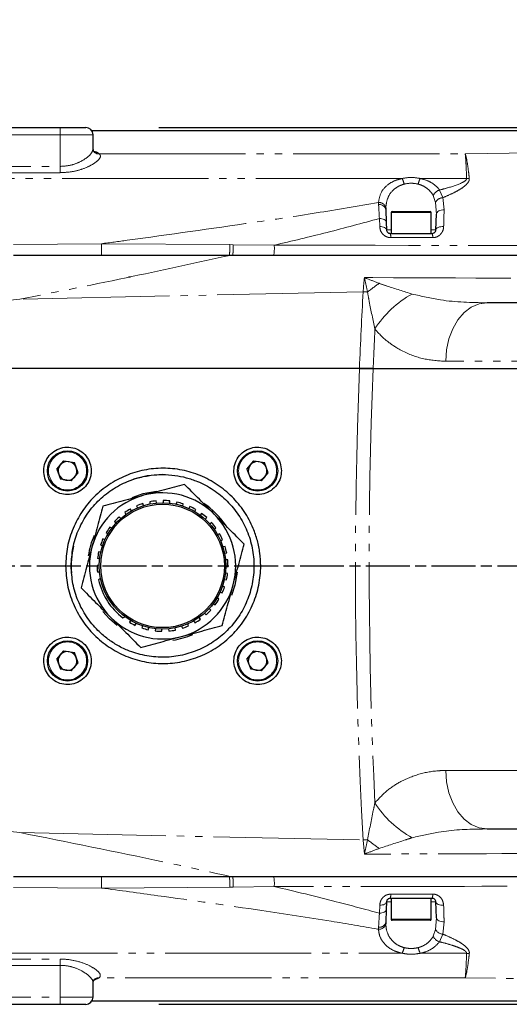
# Model space of a CAD drawing. Header units: millimetres. Extents: x 0 to 7327, y -11399 to -6123.
# Tile 41 of 87: x 2486 to 2553, y -8671 to -8536. Entities that reach past the tile are written whole.
import ezdxf

# ---------------------------------------------------------------- set-up
doc = ezdxf.new("R2010")
doc.units = ezdxf.units.MM
for name, pattern in [('AM_ISO08W050', [18, 12, -1.5, 3, -1.5]), ('AM_ISO08W050x2', [9, 6, -0.75, 1.5, -0.75]), ('PHANTOM', [26.5, 20, -1.5, 1, -1.5, 1, -1.5])]:
    doc.linetypes.add(name, pattern=pattern)
for name, color, linetype, lineweight in [('AM_5', 3, 'Continuous', 25), ('AM_7', 4, 'AM_ISO08W050', 25), ('LineThick', 7, 'Continuous', 30)]:
    doc.layers.add(name, color=color, linetype=linetype, lineweight=lineweight)
doc.styles.add('HHI_Dims', font='simplex.shx', dxfattribs={"width": 0.8, "bigfont": 'whgtxt.shx'})
doc.dimstyles.new('HHI_Standard$0', dxfattribs={"dimtxt": 3.5, "dimasz": 3.5, "dimexe": 1, "dimexo": 1, "dimgap": 1.5, "dimtad": 1, "dimdec": 0, "dimdsep": 46, "dimtxsty": 'HHI_Dims', "dimcen": 0, "dimclrd": 1, "dimclre": 1, "dimclrt": 1, "dimadec": 3, "dimazin": 2, "dimtp": 0.1, "dimtm": 0.1, "dimtfac": 0.65, "dimtdec": 0, "dimtmove": 0, "dimatfit": 3, "dimldrblk": 'OPEN30', "dimfxl": 1, "dimlwd": -1, "dimlwe": -1, "dimarcsym": 1})

# ---------------------------------------------------------------- blocks, each defined once
blk = doc.blocks.new('A$C0AC31FCD')
at = {"color": 7, "linetype": 'Continuous', "lineweight": 25}
for p, q in [((496.9, 177.23), (520.9, 177.23)), ((520.9, 177.23), (524.4, 177.23)), ((659.9, 176.75), (525.26, 176.75)), ((525.4, 174.27), (525.4, 176.23)), ((565.43, 166.24), (565.43, 165.98)), ((565.43, 165.98), (565.49, 164.26)), ((566.3, 165.73), (571.5, 165.73)), ((566.15, 165.58), (566.15, 162.73)), ((571.65, 162.73), (571.65, 165.58)), ((572.27, 163.22), (572.35, 165.38)), ((565.49, 164.26), (565.53, 163.22)), ((566.03, 162.73), (571.77, 162.73)), ((566.15, 162.73), (571.65, 162.73)), ((530.5, 156.73), (530.24, 156.73)), ((561.83, 144.23), (510.59, 144.23)), ((563.69, 144.23), (602.62, 144.23)), ((520.44, 130.49), (521.39, 131.62)), ((521.39, 131.62), (522.85, 131.37)), ((523.36, 129.98), (522.85, 131.37)), ((546.44, 130.49), (547.39, 131.62)), ((547.39, 131.62), (548.85, 131.37)), ((549.36, 129.98), (548.85, 131.37)), ((520.44, 130.49), (520.95, 129.1)), ((522.41, 128.85), (523.36, 129.98)), ((546.44, 130.49), (546.95, 129.1)), ((548.41, 128.85), (549.36, 129.98)), ((522.41, 128.85), (520.95, 129.1)), ((548.41, 128.85), (546.95, 129.1)), ((531.35, 125.45), (531.46, 125.17)), ((532.3, 125.48), (532.19, 125.77)), ((533.14, 126.01), (533.18, 125.71)), ((534.07, 125.84), (534.03, 126.14)), ((535, 126.18), (534.98, 125.88)), ((535.88, 125.83), (535.9, 126.13)), ((536.86, 125.97), (536.78, 125.68)), ((537.65, 125.44), (537.73, 125.73)), ((538.63, 125.37), (538.49, 125.1)), ((529.72, 124.53), (529.88, 124.28)), ((530.64, 124.76), (530.48, 125.02)), ((539.29, 124.69), (539.43, 124.95)), ((540.24, 124.42), (540.05, 124.18)), ((528.32, 123.3), (528.53, 123.08)), ((529.17, 123.71), (528.96, 123.93)), ((540.74, 123.61), (540.94, 123.84)), ((541.62, 123.15), (541.38, 122.96)), ((527.2, 121.8), (527.45, 121.63)), ((527.95, 122.38), (527.7, 122.55)), ((541.94, 122.26), (542.18, 122.44)), ((542.7, 121.62), (542.43, 121.49)), ((526.42, 120.1), (526.7, 119.99)), ((527.03, 120.82), (526.75, 120.93)), ((542.83, 120.68), (543.1, 120.82)), ((526.46, 119.11), (526.16, 119.16)), ((543.44, 119.9), (543.15, 119.83)), ((543.38, 118.96), (543.67, 119.03)), ((526.25, 117.31), (525.95, 117.3)), ((526.01, 118.27), (526.31, 118.22)), ((543.81, 118.07), (543.51, 118.06)), ((525.99, 116.4), (526.29, 116.41)), ((543.79, 116.2), (543.49, 116.25)), ((543.55, 117.16), (543.85, 117.17)), ((526.42, 115.51), (526.15, 115.34)), ((543.34, 115.36), (543.64, 115.31)), ((542.77, 113.65), (543.05, 113.54)), ((543.38, 114.37), (543.1, 114.48)), ((541.85, 112.09), (542.1, 111.92)), ((542.6, 112.67), (542.35, 112.84)), ((527.65, 109.99), (526.75, 111.01)), ((540.63, 110.76), (540.84, 110.54)), ((541.48, 111.17), (541.27, 111.39)), ((528.71, 109.07), (527.65, 109.99)), ((529.48, 110.11), (529.75, 110.28)), ((530.51, 109.78), (530.37, 109.52)), ((531.17, 109.1), (531.31, 109.37)), ((538.45, 109.02), (538.34, 109.3)), ((539.16, 109.71), (539.32, 109.45)), ((540.08, 109.94), (539.92, 110.19)), ((532.15, 109.03), (532.07, 108.74)), ((532.94, 108.5), (533.02, 108.79)), ((533.92, 108.64), (533.9, 108.34)), ((534.8, 108.29), (534.82, 108.58)), ((535.73, 108.62), (535.77, 108.33)), ((536.66, 108.46), (536.62, 108.76)), ((537.5, 108.98), (537.61, 108.7)), ((520.44, 104.49), (521.39, 105.62)), ((521.39, 105.62), (522.85, 105.37)), ((523.36, 103.98), (522.85, 105.37)), ((546.44, 104.49), (547.39, 105.62)), ((547.39, 105.62), (548.85, 105.37)), ((549.36, 103.98), (548.85, 105.37)), ((520.44, 104.49), (520.95, 103.1)), ((522.41, 102.85), (523.36, 103.98)), ((546.44, 104.49), (546.95, 103.1)), ((548.41, 102.85), (549.36, 103.98)), ((522.41, 102.85), (520.95, 103.1)), ((548.41, 102.85), (546.95, 103.1)), ((571.77, 71.73), (566.03, 71.73)), ((566.15, 71.73), (566.15, 68.88)), ((571.65, 71.73), (566.26, 71.73)), ((571.65, 68.88), (571.65, 71.73)), ((565.49, 70.21), (565.43, 68.49)), ((565.53, 71.25), (565.49, 70.21)), ((572.35, 69.09), (572.27, 71.25)), ((566.41, 68.73), (566.3, 68.73)), ((571.5, 68.73), (566.41, 68.73)), ((565.43, 68.49), (565.43, 68.23)), ((525.57, 60.6), (525.6, 60.64)), ((525.4, 58.23), (525.4, 60.21)), ((525.58, 60.63), (525.56, 60.61)), ((520.9, 57.23), (496.9, 57.23)), ((524.4, 57.23), (520.9, 57.23)), ((525.26, 57.72), (659.9, 57.72))]:
    blk.add_line(p, q, dxfattribs=at)
at = {"color": 8, "linetype": 'PHANTOM', "lineweight": 18}
for p, q in [((520.9, 176.23), (520.9, 177.23)), ((520.9, 176.23), (496.9, 176.23)), ((520.9, 171.9), (520.9, 176.23)), ((525.4, 176.23), (520.9, 176.23)), ((576.3, 173.6), (659.9, 175.13)), ((526.26, 173.6), (576.3, 173.6)), ((496.9, 171.9), (520.9, 171.9)), ((520.9, 171.04), (520.9, 171.9)), ((567.66, 170.25), (429.24, 170.25)), ((520.9, 171.04), (496.9, 171.04)), ((576.49, 170.25), (570.14, 170.25)), ((572.78, 168.67), (573.25, 167.63)), ((572.24, 166.98), (571.92, 167.92)), ((573.25, 167.63), (573.41, 165.95)), ((564.44, 166.68), (564.43, 166.96)), ((572.35, 165.38), (572.24, 166.98)), ((564.6, 163.68), (564.56, 164.77)), ((571.65, 165.58), (566.15, 165.58)), ((565.53, 163.22), (566.15, 163.22)), ((571.65, 163.22), (572.27, 163.22)), ((514.5, 161.23), (526.53, 161.32)), ((526.53, 161.32), (544.08, 161.2)), ((544.08, 161.2), (544.55, 161.19)), ((544.55, 161.19), (550.18, 161.12)), ((515.36, 153.72), (510.56, 153.19)), ((562.34, 154.75), (515.36, 153.72)), ((510.59, 144.27), (561.83, 144.27)), ((602.62, 145.23), (573.63, 145.23)), ((573.63, 89.23), (602.62, 89.23)), ((510.56, 81.28), (515.36, 80.74)), ((515.36, 80.74), (562.34, 79.72)), ((562.51, 77.79), (562.34, 79.72)), ((526.53, 73.15), (514.5, 73.24)), ((544.08, 73.27), (526.53, 73.15)), ((544.55, 73.28), (544.08, 73.27)), ((550.18, 73.35), (544.55, 73.28)), ((564.56, 69.7), (564.6, 70.79)), ((566.15, 71.25), (565.53, 71.25)), ((572.27, 71.25), (571.65, 71.25)), ((566.15, 68.88), (571.65, 68.88)), ((572.24, 67.48), (572.35, 69.09)), ((564.43, 67.51), (564.44, 67.79)), ((571.92, 66.55), (572.24, 67.48)), ((573.41, 68.52), (573.25, 66.83)), ((573.25, 66.83), (572.78, 65.8)), ((429.24, 64.22), (567.66, 64.22)), ((496.9, 63.42), (520.9, 63.42)), ((520.9, 62.57), (520.9, 63.42)), ((570.14, 64.22), (576.49, 64.22)), ((520.9, 62.57), (496.9, 62.57)), ((520.9, 62.57), (520.9, 58.23)), ((526.26, 60.87), (525.58, 60.55)), ((576.3, 60.87), (526.26, 60.87)), ((659.9, 59.34), (576.3, 60.87)), ((496.9, 58.23), (520.9, 58.23)), ((520.9, 57.23), (520.9, 58.23)), ((520.9, 58.23), (525.4, 58.23))]:
    blk.add_line(p, q, dxfattribs=at)
at = {"color": 8, "linetype": 'PHANTOM', "lineweight": 18, "flags": 128}
for points in [[(572.35, 165.38), (572.37, 165.5), (572.44, 165.61), (572.54, 165.72), (572.67, 165.8), (572.83, 165.87), (573.01, 165.92), (573.21, 165.95), (573.41, 165.95)], [(564.56, 164.77), (564.74, 164.76), (564.91, 164.73), (565.07, 164.68), (565.21, 164.62), (565.33, 164.54), (565.42, 164.46), (565.47, 164.36), (565.49, 164.26)], [(564.6, 163.68), (564.78, 163.67), (564.95, 163.64), (565.11, 163.6), (565.25, 163.54), (565.37, 163.47), (565.45, 163.39), (565.51, 163.31), (565.53, 163.22)], [(573.34, 163.67), (573.14, 163.67), (572.94, 163.65), (572.76, 163.62), (572.6, 163.56), (572.46, 163.49), (572.36, 163.41), (572.3, 163.31), (572.27, 163.22)], [(571.84, 162.15), (569.85, 162.15), (566.1, 162.15)], [(579.28, 153.23), (578.18, 153.08), (577.12, 152.63), (576.14, 151.89), (575.28, 150.89), (574.58, 149.68), (574.06, 148.3), (573.74, 146.8), (573.63, 145.23)], [(561.83, 144.23), (561.83, 144.24), (561.83, 144.24), (561.83, 144.25), (561.83, 144.25), (561.83, 144.26), (561.83, 144.26), (561.83, 144.27), (561.83, 144.27)], [(573.63, 89.23), (573.74, 87.67), (574.06, 86.17), (574.58, 84.79), (575.28, 83.58), (576.14, 82.58), (577.12, 81.84), (578.18, 81.39), (579.28, 81.23)], [(566.1, 72.32), (568.09, 72.32), (571.84, 72.32)], [(565.49, 70.21), (565.47, 70.11), (565.42, 70.01), (565.33, 69.93), (565.21, 69.85), (565.07, 69.78), (564.91, 69.74), (564.74, 69.71), (564.56, 69.7)], [(564.6, 70.79), (564.78, 70.8), (564.95, 70.83), (565.11, 70.87), (565.25, 70.93), (565.37, 71), (565.45, 71.07), (565.51, 71.16), (565.53, 71.25)], [(573.34, 70.8), (573.14, 70.8), (572.94, 70.82), (572.76, 70.85), (572.6, 70.91), (572.46, 70.98), (572.36, 71.06), (572.3, 71.15), (572.27, 71.25)], [(573.41, 68.52), (573.21, 68.52), (573.01, 68.55), (572.83, 68.6), (572.67, 68.67), (572.54, 68.75), (572.44, 68.86), (572.37, 68.97), (572.35, 69.09)]]:
    blk.add_lwpolyline(points, dxfattribs=at)
at = {"color": 7, "linetype": 'Continuous', "lineweight": 25, "flags": 128}
for points in [[(534.9, 129.73), (532.79, 129.55), (530.93, 129.09)], [(530.75, 126.61), (532.25, 127.14), (534.06, 127.45)], [(545.11, 116.36), (544.8, 114.58), (544.32, 113.19)]]:
    blk.add_lwpolyline(points, dxfattribs=at)
at = {"color": 7, "linetype": 'Continuous', "lineweight": 25}
for centre, radius in [((521.9, 130.23), 2.75), ((547.9, 130.23), 2.75), ((534.9, 117.23), 8.65), ((534.9, 117.23), 8.45), ((521.9, 104.23), 2.75), ((547.9, 104.23), 2.75)]:
    blk.add_circle(centre, radius, dxfattribs=at)
at = {"color": 8, "linetype": 'PHANTOM', "lineweight": 18}
for centre in [(521.9, 130.23), (547.9, 130.23), (521.9, 104.23), (547.9, 104.23)]:
    blk.add_circle(centre, 2.6, dxfattribs=at)
at = {"color": 7, "linetype": 'Continuous', "lineweight": 25}
for centre, radius, start, end in [((524.4, 176.23), 1, 0, 90), ((566.3, 165.58), 0.15, 90, 180), ((571.5, 165.58), 0.15, 0, 90), ((521.9, 130.23), 1.28, 140.2007, 200.2007), ((521.9, 130.23), 1.28, 80.2007, 140.2007), ((521.9, 130.23), 1.28, 20.2007, 80.2007), ((547.9, 130.23), 1.28, 140.2007, 200.2007), ((547.9, 130.23), 1.28, 80.2007, 140.2007), ((547.9, 130.23), 1.28, 20.2007, 80.2007), ((521.9, 130.23), 1.28, 200.2007, 260.2007), ((521.9, 130.23), 1.28, 260.2007, 320.2007), ((521.9, 130.23), 1.28, 320.2007, 20.2007), ((547.9, 130.23), 1.28, 200.2007, 260.2007), ((547.9, 130.23), 1.28, 260.2007, 320.2007), ((547.9, 130.23), 1.28, 320.2007, 20.2007), ((534.9, 117.23), 10, 105, 165), ((534.9, 117.23), 10, 45, 105), ((534.9, 117.23), 8.95, 107.5927, 113.3568), ((534.9, 117.23), 8.95, 95.5927, 101.3568), ((534.9, 117.23), 8.95, 83.5927, 89.3568), ((534.9, 117.23), 8.95, 71.5927, 77.3568), ((534.9, 117.23), 8.95, 59.5927, 65.3568), ((534.9, 117.23), 10.25, 33.1247, 56.6616), ((534.9, 117.23), 8.95, 119.5927, 125.3568), ((534.9, 117.23), 8.95, 47.5927, 53.3568), ((534.9, 117.23), 10, 345, 45), ((534.9, 117.23), 8.95, 131.5927, 137.3568), ((534.9, 117.23), 8.95, 35.5927, 41.3568), ((534.9, 117.23), 10.25, 156.129, 172.2771), ((534.9, 117.23), 8.95, 143.5927, 149.3568), ((534.9, 117.23), 8.95, 23.5927, 29.3568), ((534.9, 117.23), 12.5, 167.4831, 184.2635), ((534.9, 117.23), 8.95, 155.5927, 161.3568), ((534.9, 117.23), 10, 165, 225), ((534.9, 117.23), 8.95, 167.5927, 173.3568), ((534.9, 117.23), 8.95, 11.5927, 17.3568), ((534.9, 117.23), 8.95, 179.5927, 185.3568), ((534.9, 117.23), 8.95, 359.5927, 5.3568), ((534.9, 117.23), 8.95, 347.5927, 353.3568), ((534.9, 117.23), 8.95, 192.2094, 232.7401), ((534.9, 117.23), 10, 285, 345), ((534.9, 117.23), 8.95, 335.5927, 341.3568), ((534.9, 117.23), 8.95, 323.5927, 329.3568), ((534.9, 117.23), 8.95, 311.5927, 317.3568), ((534.9, 117.23), 10, 225, 285), ((534.9, 117.23), 8.95, 239.5927, 245.3568), ((534.9, 117.23), 8.95, 299.5927, 305.3568), ((534.9, 117.23), 8.95, 251.5927, 257.3568), ((534.9, 117.23), 8.95, 263.5927, 269.3568), ((534.9, 117.23), 8.95, 275.5927, 281.3568), ((534.9, 117.23), 10.25, 277.9838, 293.6867), ((534.9, 117.23), 8.95, 287.5927, 293.3568), ((521.9, 104.23), 1.28, 80.2007, 140.2007), ((521.9, 104.23), 1.28, 20.2007, 80.2007), ((547.9, 104.23), 1.28, 80.2007, 140.2007), ((547.9, 104.23), 1.28, 20.2007, 80.2007), ((521.9, 104.23), 1.28, 140.2007, 200.2007), ((521.9, 104.23), 1.28, 200.2007, 260.2007), ((521.9, 104.23), 1.28, 320.2007, 20.2007), ((547.9, 104.23), 1.28, 140.2007, 200.2007), ((547.9, 104.23), 1.28, 200.2007, 260.2007), ((547.9, 104.23), 1.28, 320.2007, 20.2007), ((521.9, 104.23), 1.28, 260.2007, 320.2007), ((547.9, 104.23), 1.28, 260.2007, 320.2007), ((566.3, 68.88), 0.15, 180, 270), ((571.5, 68.88), 0.15, 270, 0), ((524.4, 58.23), 1, 270, 0)]:
    blk.add_arc(centre, radius, start, end, dxfattribs=at)
at = {"color": 8, "linetype": 'PHANTOM', "lineweight": 18}
for centre, radius, start, end in [((526.21, 174.53), 0.931, 226.2748, 272.975), ((565.38, 169.03), 2.59, 9.9985, 28.2701), ((572.42, 169.03), 2.59, 151.7203, 170.0111), ((576.78, 157.96), 12.3, 89.6721, 91.3875), ((573.13, 167.41), 1.31, 105.5901, 157.1313), ((573.29, 166.46), 1.17, 92.1514, 153.5608), ((564.51, 166.02), 0.945, 13.1969, 94.6704), ((564.56, 165.8), 0.888, 11.7103, 97.811), ((564.57, 162.26), 1.54, 356.0999, 18.1121), ((570.3, 162.25), 1.55, 356.0813, 18.0844), ((545.44, 160.68), 4.75, 348.5517, 5.2872), ((596.96, 111.01), 55.39, 125.8494, 127.9092), ((559.26, 104.45), 50.39, 85.8264, 86.4993), ((575.81, 142.09), 14.08, 118.7464, 147.5027), ((575.81, 92.38), 14.08, 212.4973, 241.2536), ((559.26, 130.02), 50.39, 273.5007, 274.1736), ((596.96, 123.46), 55.39, 232.0908, 234.1506), ((545.44, 73.79), 4.75, 354.7128, 11.4483), ((564.57, 72.21), 1.54, 341.8879, 3.9001), ((570.3, 72.22), 1.55, 341.9156, 3.9187), ((564.51, 68.45), 0.945, 265.3296, 346.8031), ((564.56, 68.67), 0.888, 262.189, 348.2897), ((573.29, 68.01), 1.17, 206.4392, 267.8486), ((573.13, 67.06), 1.31, 202.8687, 254.4099), ((565.38, 65.44), 2.59, 331.7299, 350.0015), ((572.42, 65.44), 2.59, 189.9889, 208.2797), ((576.78, 76.51), 12.3, 268.6125, 270.3279), ((526.21, 59.94), 0.931, 87.0311, 132.308)]:
    blk.add_arc(centre, radius, start, end, dxfattribs=at)
for centre, major_axis, ratio, start_param, end_param in [((1363.51, 117.23), (802.23, 0), 0.91245, 3.090326, 3.104648), ((1365.64, 117.23), (802.49, 0), 0.908412, 3.097098, 3.104547), ((1363.51, 117.23), (802.23, 0), 0.91245, 3.104699, 3.19286), ((1365.64, 117.23), (802.49, 0), 0.908412, 3.104547, 3.186087)]:
    blk.add_ellipse(centre, major_axis=major_axis, ratio=ratio, start_param=start_param, end_param=end_param, dxfattribs=at)
for points, knots in [([(520.9, 171.9), (521.36, 171.93), (522.28, 171.99), (523.52, 172.45), (524.55, 173.06), (525.27, 173.74), (525.34, 174.1), (525.36, 174.27)], [0, 0, 0, 0, 0.18348, 0.368641, 0.570482, 0.798401, 1, 1, 1, 1]), ([(525.51, 173.95), (525.52, 173.95), (525.95, 173.86), (526.11, 173.73), (526.26, 173.6)], [0, 0, 0, 0, 0.0244598, 1, 1, 1, 1]), ([(526.26, 173.6), (526.31, 173.53), (526.49, 173.32), (526.24, 172.82), (525.36, 172.15), (524.08, 171.56), (522.57, 171.13), (521.46, 171.07), (520.9, 171.04)], [0, 0, 0, 0, 0.094768, 0.294704, 0.490294, 0.666407, 0.832132, 1, 1, 1, 1]), ([(576.3, 173.6), (576.3, 173.59), (576.38, 173.35), (576.54, 172.68), (576.72, 171.46), (576.82, 170.54), (576.85, 170.25)], [0, 0, 0, 0, 0.015898, 0.413196, 0.822025, 1, 1, 1, 1]), ([(576.3, 173.6), (576.3, 173.59), (576.33, 173.35), (576.38, 172.68), (576.44, 171.46), (576.47, 170.53), (576.49, 170.25)], [0, 0, 0, 0, 0.015901, 0.413196, 0.822029, 1, 1, 1, 1]), ([(564.43, 166.96), (564.51, 167.44), (564.66, 168.32), (565.56, 169.35), (566.61, 169.98), (567.37, 170.17), (567.66, 170.25)], [0, 0, 0, 0, 0.337083, 0.622436, 0.854371, 1, 1, 1, 1]), ([(567.66, 170.25), (568.07, 170.32), (568.9, 170.45), (569.72, 170.32), (570.14, 170.25)], [0, 0, 0, 0, 0.495344, 1, 1, 1, 1]), ([(570.14, 170.25), (570.33, 170.21), (570.91, 170.06), (571.81, 169.64), (572.44, 169.11), (572.72, 168.76), (572.78, 168.67)], [0, 0, 0, 0, 0.1600436, 0.4987888, 0.8846409, 1, 1, 1, 1]), ([(572.78, 168.67), (573.14, 168.77), (574.23, 169.05), (575.5, 169.44), (576.29, 169.91), (576.47, 170.11), (576.48, 170.21), (576.49, 170.25)], [0, 0, 0, 0, 0.25456, 0.754982, 0.894767, 0.954561, 1, 1, 1, 1]), ([(576.85, 170.25), (576.85, 170.18), (576.85, 170.03), (576.71, 169.7), (576.28, 169.22), (575.45, 168.66), (574.39, 168.12), (573.63, 167.8), (573.25, 167.63)], [0, 0, 0, 0, 0.062034, 0.137666, 0.292371, 0.528006, 0.765036, 1, 1, 1, 1]), ([(567.93, 169.47), (567.74, 169.41), (567.51, 169.34), (566.96, 169.08), (566.27, 168.58), (565.59, 167.56), (565.49, 166.7), (565.43, 166.24)], [0, 0, 0, 0, 0.1166336, 0.1391377, 0.3658411, 0.6530639, 1, 1, 1, 1]), ([(569.87, 169.47), (569.54, 169.54), (568.9, 169.66), (568.25, 169.54), (567.93, 169.47)], [0, 0, 0, 0, 0.504641, 1, 1, 1, 1]), ([(571.92, 167.92), (571.88, 168), (571.67, 168.35), (571.18, 168.86), (570.48, 169.29), (570.02, 169.43), (569.87, 169.47)], [0, 0, 0, 0, 0.118738, 0.509995, 0.844658, 1, 1, 1, 1]), ([(526.53, 161.32), (527.71, 161.47), (534.65, 162.41), (544.45, 163.79), (555.91, 165.5), (561.59, 166.48), (564.43, 166.96)], [0, 0, 0, 0, 0.092602, 0.545975, 0.773008, 1, 1, 1, 1]), ([(564.56, 164.77), (564.52, 165.32), (564.49, 165.99), (564.45, 166.57), (564.44, 166.68)], [0, 0, 0, 0, 0.80243, 1, 1, 1, 1]), ([(573.41, 165.95), (573.39, 165.4), (573.37, 164.66), (573.35, 163.88), (573.34, 163.67)], [0, 0, 0, 0, 0.735608, 1, 1, 1, 1]), ([(564.56, 164.77), (562.19, 164.13), (557.44, 162.84), (552.6, 161.69), (550.18, 161.12)], [0, 0, 0, 0, 0.499451, 1, 1, 1, 1]), ([(566.1, 162.15), (566.04, 162.15), (565.82, 162.16), (565.42, 162.29), (564.98, 162.63), (564.67, 163.12), (564.62, 163.49), (564.6, 163.68)], [0, 0, 0, 0, 0.073411, 0.26748, 0.489131, 0.743862, 1, 1, 1, 1]), ([(573.34, 163.67), (573.33, 163.54), (573.3, 163.23), (573.09, 162.8), (572.76, 162.44), (572.33, 162.19), (572.01, 162.16), (571.84, 162.15)], [0, 0, 0, 0, 0.181215, 0.410025, 0.615995, 0.808802, 1, 1, 1, 1]), ([(526.53, 161.32), (526.53, 161.26), (526.53, 161.15), (526.54, 160.93), (526.54, 160.69), (526.54, 160.44), (526.54, 160.2), (526.54, 160), (526.54, 159.84), (526.54, 159.77), (526.54, 159.73)], [0, 0, 0, 0, 0.112888, 0.235558, 0.365727, 0.500001, 0.63427, 0.764433, 0.88711, 1, 1, 1, 1]), ([(544.08, 161.2), (544.08, 161.13), (544.09, 160.98), (544.09, 160.73), (544.09, 160.47), (544.08, 160.21), (544.07, 160), (544.06, 159.84), (544.04, 159.75), (544.03, 159.74), (544.03, 159.73)], [0, 0, 0, 0, 0.110614, 0.232695, 0.363833, 0.500007, 0.63618, 0.767317, 0.88939, 1, 1, 1, 1]), ([(544.55, 161.19), (544.55, 161.11), (544.55, 160.96), (544.55, 160.7), (544.55, 160.44), (544.54, 160.21), (544.53, 160.01), (544.52, 159.85), (544.51, 159.75), (544.5, 159.74), (544.49, 159.73)], [0, 0, 0, 0, 0.125003, 0.25, 0.374999, 0.499993, 0.625004, 0.750008, 0.874993, 1, 1, 1, 1]), ([(550.18, 161.12), (574.67, 161.09), (611.79, 161.05), (648.9, 161.03), (661.52, 161.02)], [0, 0, 0, 0, 0.659872, 1, 1, 1, 1]), ([(544.15, 159.73), (539.74, 158.77), (530.19, 156.67), (520.54, 154.75), (515.36, 153.72)], [0, 0, 0, 0, 0.462053, 1, 1, 1, 1]), ([(562.34, 154.75), (562.36, 155.12), (562.4, 155.77), (562.48, 156.41), (562.51, 156.68)], [0, 0, 0, 0, 0.581579, 1, 1, 1, 1]), ([(562.51, 156.68), (562.89, 156.68), (578.33, 156.62), (606.03, 156.53), (633.35, 156.46), (645.6, 156.43)], [0, 0, 0, 0, 0.01358, 0.557631, 1, 1, 1, 1]), ([(562.93, 154.71), (562.81, 155.26), (562.66, 155.91), (562.53, 156.57), (562.51, 156.67), (562.51, 156.68)], [0, 0, 0, 0, 0.844464, 0.990716, 1, 1, 1, 1]), ([(562.51, 156.68), (562.52, 156.67), (562.63, 156.63), (563.3, 156.37), (563.96, 156.12), (564.52, 155.9)], [0, 0, 0, 0, 0.012487, 0.159317, 1, 1, 1, 1]), ([(564.52, 155.9), (564.88, 155.77), (566.4, 155.25), (567.9, 154.79), (569.04, 154.44)], [0, 0, 0, 0, 0.239921, 1, 1, 1, 1]), ([(563.94, 149.66), (563.67, 150.9), (563.32, 152.57), (563.01, 154.27), (562.93, 154.71)], [0, 0, 0, 0, 0.744096, 1, 1, 1, 1]), ([(569.04, 154.44), (570.33, 154.14), (573.69, 153.34), (577.15, 153.27), (579.28, 153.23)], [0, 0, 0, 0, 0.382226, 1, 1, 1, 1]), ([(573.63, 145.23), (572.62, 145.3), (570.57, 145.43), (567.97, 146.41), (565.87, 147.72), (564.67, 148.8), (564.06, 149.51), (563.94, 149.66)], [0, 0, 0, 0, 0.291328, 0.591506, 0.770602, 0.953662, 1, 1, 1, 1]), ([(561.83, 144.27), (562.18, 144.27), (562.88, 144.25), (563.42, 144.24), (563.69, 144.23)], [0, 0, 0, 0, 0.499304, 1, 1, 1, 1]), ([(563.94, 84.81), (564.46, 85.37), (565.51, 86.51), (567.55, 87.83), (569.98, 88.83), (572.11, 89.2), (573.34, 89.23), (573.63, 89.23)], [0, 0, 0, 0, 0.188267, 0.382449, 0.645562, 0.916052, 1, 1, 1, 1]), ([(562.93, 79.76), (563.19, 81.11), (563.52, 82.8), (563.87, 84.46), (563.94, 84.81)], [0, 0, 0, 0, 0.792557, 1, 1, 1, 1]), ([(579.28, 81.23), (578.98, 81.23), (576.76, 81.22), (573.3, 81.05), (570.24, 80.31), (569.04, 80.03)], [0, 0, 0, 0, 0.089127, 0.64371, 1, 1, 1, 1]), ([(515.36, 80.74), (521.94, 79.43), (531.58, 77.51), (541.13, 75.4), (544.15, 74.73)], [0, 0, 0, 0, 0.683111, 1, 1, 1, 1]), ([(562.51, 77.79), (562.51, 77.8), (562.53, 77.9), (562.66, 78.56), (562.81, 79.21), (562.93, 79.76)], [0, 0, 0, 0, 0.009284, 0.155536, 1, 1, 1, 1]), ([(569.04, 80.03), (568.72, 79.93), (567.24, 79.46), (565.72, 78.96), (564.52, 78.57)], [0, 0, 0, 0, 0.214709, 1, 1, 1, 1]), ([(564.52, 78.57), (563.96, 78.35), (563.3, 78.1), (562.63, 77.84), (562.52, 77.79), (562.51, 77.79)], [0, 0, 0, 0, 0.840683, 0.987513, 1, 1, 1, 1]), ([(645.6, 78.04), (633.35, 78.01), (609.81, 77.94), (582.48, 77.86), (567.04, 77.81), (562.89, 77.79), (562.51, 77.79)], [0, 0, 0, 0, 0.442369, 0.85007, 0.98642, 1, 1, 1, 1]), ([(526.53, 73.15), (526.53, 73.21), (526.53, 73.32), (526.54, 73.54), (526.54, 73.78), (526.54, 74.03), (526.54, 74.26), (526.54, 74.47), (526.54, 74.63), (526.54, 74.7), (526.54, 74.73)], [0, 0, 0, 0, 0.1128891, 0.2355591, 0.3657278, 0.5000033, 0.6342717, 0.7644351, 0.8871105, 1, 1, 1, 1]), ([(544.08, 73.27), (544.08, 73.34), (544.09, 73.49), (544.09, 73.73), (544.09, 74), (544.08, 74.26), (544.07, 74.47), (544.06, 74.63), (544.05, 74.68), (544.04, 74.71)], [0, 0, 0, 0, 0.1243711, 0.2616344, 0.4090814, 0.5621907, 0.7152984, 0.8627448, 1, 1, 1, 1]), ([(544.55, 73.28), (544.55, 73.35), (544.55, 73.49), (544.55, 73.74), (544.55, 74.01), (544.54, 74.26), (544.53, 74.48), (544.52, 74.63), (544.51, 74.72), (544.5, 74.73), (544.49, 74.73)], [0, 0, 0, 0, 0.110568, 0.232634, 0.363782, 0.499992, 0.636213, 0.767358, 0.889443, 1, 1, 1, 1]), ([(564.43, 67.51), (564.39, 67.51), (562.25, 67.9), (556.94, 68.79), (546.93, 70.32), (536.44, 71.81), (529.1, 72.81), (526.53, 73.15)], [0, 0, 0, 0, 0.003435, 0.172006, 0.42312, 0.797392, 1, 1, 1, 1]), ([(661.52, 73.45), (637.03, 73.43), (599.92, 73.4), (562.8, 73.37), (550.18, 73.35)], [0, 0, 0, 0, 0.659867, 1, 1, 1, 1]), ([(550.18, 73.35), (553.02, 72.68), (557.86, 71.53), (562.6, 70.23), (564.56, 69.7)], [0, 0, 0, 0, 0.586645, 1, 1, 1, 1]), ([(564.6, 70.79), (564.62, 70.96), (564.66, 71.28), (564.89, 71.71), (565.22, 72.04), (565.64, 72.27), (565.95, 72.3), (566.1, 72.32)], [0, 0, 0, 0, 0.229051, 0.43699, 0.628835, 0.815471, 1, 1, 1, 1]), ([(571.84, 72.32), (571.87, 72.32), (572.07, 72.32), (572.46, 72.22), (572.93, 71.89), (573.26, 71.38), (573.31, 71), (573.34, 70.8)], [0, 0, 0, 0, 0.027381, 0.235882, 0.472778, 0.73505, 1, 1, 1, 1]), ([(573.34, 70.8), (573.36, 70.23), (573.38, 69.45), (573.4, 68.72), (573.41, 68.52)], [0, 0, 0, 0, 0.735622, 1, 1, 1, 1]), ([(564.44, 67.79), (564.47, 68.27), (564.51, 68.87), (564.55, 69.56), (564.56, 69.7)], [0, 0, 0, 0, 0.802398, 1, 1, 1, 1]), ([(567.66, 64.22), (567.39, 64.29), (566.72, 64.46), (565.78, 64.97), (564.95, 65.78), (564.52, 66.67), (564.46, 67.28), (564.43, 67.51)], [0, 0, 0, 0, 0.133132, 0.333666, 0.565022, 0.843342, 1, 1, 1, 1]), ([(565.43, 68.23), (565.45, 68.01), (565.49, 67.41), (565.81, 66.54), (566.46, 65.74), (567.19, 65.24), (567.72, 65.06), (567.93, 64.99)], [0, 0, 0, 0, 0.161904, 0.446339, 0.677632, 0.872989, 1, 1, 1, 1]), ([(569.87, 64.99), (569.94, 65.02), (570.09, 65.06), (570.57, 65.24), (571.31, 65.67), (571.71, 66.24), (571.92, 66.55)], [0, 0, 0, 0, 0.0782989, 0.1495693, 0.5273188, 1, 1, 1, 1]), ([(573.25, 66.83), (573.4, 66.77), (573.97, 66.53), (574.8, 66.15), (575.63, 65.68), (576.23, 65.26), (576.61, 64.9), (576.8, 64.58), (576.86, 64.38), (576.86, 64.26), (576.85, 64.21)], [0, 0, 0, 0, 0.091934, 0.350428, 0.534179, 0.668276, 0.820475, 0.891979, 0.958395, 1, 1, 1, 1]), ([(567.93, 64.99), (568.26, 64.93), (568.9, 64.81), (569.55, 64.93), (569.87, 64.99)], [0, 0, 0, 0, 0.504626, 1, 1, 1, 1]), ([(572.78, 65.8), (572.49, 65.48), (571.97, 64.9), (570.95, 64.41), (570.32, 64.26), (570.14, 64.22)], [0, 0, 0, 0, 0.463991, 0.84598, 1, 1, 1, 1]), ([(576.49, 64.22), (576.48, 64.25), (576.48, 64.32), (576.4, 64.44), (576.18, 64.64), (575.77, 64.85), (575.15, 65.1), (574.3, 65.39), (573.47, 65.62), (572.91, 65.76), (572.78, 65.8)], [0, 0, 0, 0, 0.030225, 0.08105, 0.14081, 0.283339, 0.4204, 0.617971, 0.906471, 1, 1, 1, 1]), ([(520.9, 63.42), (521.02, 63.42), (521.78, 63.41), (523.21, 63.2), (524.83, 62.61), (525.93, 61.92), (526.5, 61.29), (526.34, 61.01), (526.26, 60.87)], [0, 0, 0, 0, 0.03539, 0.228664, 0.435372, 0.631871, 0.816052, 1, 1, 1, 1]), ([(570.14, 64.22), (569.73, 64.15), (568.9, 64.02), (568.08, 64.15), (567.66, 64.22)], [0, 0, 0, 0, 0.495355, 1, 1, 1, 1]), ([(576.3, 60.87), (576.3, 60.88), (576.33, 61.11), (576.38, 61.79), (576.44, 63.01), (576.47, 63.94), (576.49, 64.22)], [0, 0, 0, 0, 0.015901, 0.413196, 0.822029, 1, 1, 1, 1]), ([(576.3, 60.87), (576.3, 60.88), (576.38, 61.11), (576.54, 61.79), (576.72, 63.01), (576.82, 63.93), (576.85, 64.21)], [0, 0, 0, 0, 0.015898, 0.413196, 0.822025, 1, 1, 1, 1]), ([(525.34, 60.22), (525.36, 60.26), (525.42, 60.47), (525, 61), (524.13, 61.71), (522.89, 62.29), (521.82, 62.52), (521.2, 62.57), (521, 62.57), (520.9, 62.57)], [0, 0, 0, 0, 0.0673171, 0.2835073, 0.5123855, 0.7473242, 0.9197378, 0.9612766, 1, 1, 1, 1])]:
    blk.add_open_spline(points, degree=3, knots=knots, dxfattribs=at)
at = {"color": 7, "linetype": 'Continuous', "lineweight": 25}
for points, knots in [([(525.57, 173.87), (525.53, 173.9), (525.45, 173.98), (525.43, 174.17), (525.42, 174.27)], [0, 0, 0, 0, 0.457115, 1, 1, 1, 1]), ([(525.59, 173.83), (525.6, 173.83), (525.61, 173.82), (525.59, 173.84), (525.58, 173.86)], [0, 0, 0, 0, 0.346057, 1, 1, 1, 1]), ([(565.53, 163.22), (565.54, 163.16), (565.55, 163.05), (565.63, 162.91), (565.74, 162.83), (565.82, 162.78), (565.89, 162.75), (565.97, 162.74), (566.01, 162.74), (566.03, 162.73)], [0, 0, 0, 0, 0.314693, 0.587932, 0.706737, 0.787297, 0.883198, 0.941792, 1, 1, 1, 1]), ([(571.77, 162.73), (571.82, 162.74), (571.87, 162.74), (571.98, 162.77), (572.08, 162.83), (572.19, 162.95), (572.26, 163.08), (572.27, 163.17), (572.27, 163.22)], [0, 0, 0, 0, 0.124623, 0.150472, 0.324608, 0.534753, 0.789323, 1, 1, 1, 1]), ([(544.15, 159.73), (540.46, 159.73), (530.59, 159.73), (520.69, 159.73), (514.5, 159.73)], [0, 0, 0, 0, 0.374128, 1, 1, 1, 1]), ([(661.57, 159.73), (648.28, 159.73), (609.15, 159.73), (570.01, 159.73), (544.15, 159.73)], [0, 0, 0, 0, 0.339469, 1, 1, 1, 1]), ([(645.34, 153.23), (634.05, 153.23), (612.03, 153.23), (590.01, 153.23), (579.28, 153.23)], [0, 0, 0, 0, 0.512789, 1, 1, 1, 1]), ([(561.83, 144.23), (562.17, 144.23), (562.87, 144.23), (563.41, 144.23), (563.69, 144.23)], [0, 0, 0, 0, 0.483501, 1, 1, 1, 1]), ([(563.69, 144.23), (563.42, 144.23), (562.88, 144.23), (562.18, 144.23), (561.83, 144.23)], [0, 0, 0, 0, 0.499607, 1, 1, 1, 1]), ([(525.15, 130.23), (525.11, 130.6), (525.04, 131.33), (524.49, 132.3), (523.67, 133.04), (522.64, 133.46), (521.53, 133.53), (520.46, 133.22), (519.55, 132.57), (518.91, 131.66), (518.61, 130.58), (518.68, 129.48), (519.11, 128.45), (519.85, 127.63), (520.82, 127.1), (521.92, 126.92), (523.02, 127.12), (523.99, 127.66), (524.72, 128.5), (525.1, 129.41), (525.14, 130.01), (525.15, 130.23)], [0, 0, 0, 0, 0.053398, 0.106795, 0.160224, 0.213803, 0.267586, 0.321541, 0.375558, 0.429486, 0.483209, 0.536707, 0.590069, 0.643451, 0.696989, 0.750747, 0.804685, 0.858687, 0.912617, 0.966382, 1, 1, 1, 1]), ([(551.15, 130.23), (551.11, 130.6), (551.04, 131.33), (550.49, 132.3), (549.67, 133.04), (548.64, 133.46), (547.53, 133.53), (546.46, 133.22), (545.55, 132.57), (544.91, 131.66), (544.61, 130.58), (544.68, 129.48), (545.11, 128.45), (545.85, 127.63), (546.82, 127.1), (547.92, 126.92), (549.02, 127.12), (549.99, 127.66), (550.72, 128.5), (551.1, 129.41), (551.14, 130.01), (551.15, 130.23)], [0, 0, 0, 0, 0.053398, 0.106795, 0.160225, 0.213803, 0.267586, 0.321541, 0.375558, 0.429486, 0.483209, 0.536706, 0.590069, 0.64345, 0.696989, 0.750748, 0.804684, 0.858686, 0.912618, 0.966382, 1, 1, 1, 1]), ([(521.64, 117.23), (521.69, 118.11), (521.79, 119.86), (522.59, 122.38), (523.82, 124.71), (525.49, 126.74), (527.53, 128.41), (529.84, 129.65), (532.36, 130.42), (534.97, 130.68), (537.58, 130.42), (540.1, 129.66), (542.42, 128.42), (544.46, 126.75), (546.13, 124.72), (547.24, 122.65), (547.9, 120.71), (548.24, 118.99), (548.38, 116.94), (548.15, 114.6), (547.38, 112.08), (546.13, 109.75), (544.46, 107.72), (542.42, 106.05), (540.1, 104.81), (537.58, 104.05), (534.97, 103.79), (532.36, 104.05), (529.85, 104.82), (527.53, 106.06), (525.5, 107.72), (523.82, 109.76), (522.59, 112.08), (521.79, 114.61), (521.69, 116.36), (521.64, 117.23)], [0, 0, 0, 0, 0.031235, 0.062563, 0.093716, 0.125047, 0.15621, 0.187477, 0.218727, 0.249888, 0.281194, 0.312325, 0.343631, 0.374835, 0.406078, 0.437392, 0.458199, 0.479053, 0.500022, 0.531426, 0.562595, 0.593906, 0.625147, 0.656347, 0.68765, 0.718776, 0.750083, 0.781236, 0.812496, 0.843759, 0.874932, 0.906265, 0.937427, 0.968753, 1, 1, 1, 1]), ([(522.4, 117.23), (522.45, 116.42), (522.54, 114.77), (523.29, 112.41), (524.44, 110.24), (525.83, 108.55), (527.25, 107.31), (528.61, 106.39), (529.96, 105.72), (531.26, 105.25), (532.45, 104.96), (533.67, 104.78), (535.3, 104.69), (537.34, 104.89), (539.7, 105.61), (541.87, 106.76), (543.78, 108.32), (545.35, 110.23), (546.52, 112.41), (547.24, 114.78), (547.48, 117.23), (547.24, 119.69), (546.52, 122.06), (545.35, 124.24), (543.78, 126.15), (541.87, 127.71), (539.94, 128.73), (538.15, 129.34), (536.55, 129.66), (534.94, 129.77), (533.26, 129.66), (531.65, 129.34), (529.82, 128.71), (527.91, 127.7), (526.01, 126.13), (524.44, 124.23), (523.29, 122.06), (522.54, 119.69), (522.45, 118.05), (522.4, 117.23)], [0, 0, 0, 0, 0.031213, 0.062511, 0.093654, 0.124977, 0.145326, 0.165829, 0.187484, 0.203077, 0.2188, 0.234439, 0.250012, 0.28134, 0.312482, 0.343793, 0.37499, 0.406218, 0.437507, 0.468813, 0.500016, 0.531219, 0.562527, 0.593819, 0.625048, 0.656249, 0.687563, 0.707987, 0.728491, 0.750092, 0.769654, 0.792884, 0.812599, 0.843878, 0.875044, 0.906365, 0.937499, 0.968798, 1, 1, 1, 1]), ([(537.89, 128.39), (536.98, 128.15), (535.15, 127.66), (533.27, 127.15), (532.31, 126.89)], [0, 0, 0, 0, 0.4954565, 1, 1, 1, 1]), ([(541.97, 124.31), (541.29, 124.99), (539.9, 126.37), (538.57, 127.71), (537.89, 128.39)], [0, 0, 0, 0, 0.494512, 1, 1, 1, 1]), ([(532.31, 126.89), (531.38, 126.64), (529.49, 126.14), (527.66, 125.65), (526.74, 125.4)], [0, 0, 0, 0, 0.494513, 1, 1, 1, 1]), ([(526.74, 125.4), (526.49, 124.49), (526, 122.67), (525.5, 120.78), (525.24, 119.82)], [0, 0, 0, 0, 0.495458, 1, 1, 1, 1]), ([(546.05, 120.22), (545.39, 120.89), (544.05, 122.22), (542.67, 123.61), (541.97, 124.31)], [0, 0, 0, 0, 0.495457, 1, 1, 1, 1]), ([(544.56, 114.65), (544.81, 115.58), (545.32, 117.47), (545.81, 119.3), (546.05, 120.22)], [0, 0, 0, 0, 0.494511, 1, 1, 1, 1]), ([(525.24, 119.82), (524.99, 118.89), (524.48, 117), (523.99, 115.17), (523.75, 114.25)], [0, 0, 0, 0, 0.49451, 1, 1, 1, 1]), ([(543.06, 109.07), (543.31, 109.98), (543.8, 111.8), (544.3, 113.69), (544.56, 114.65)], [0, 0, 0, 0, 0.495458, 1, 1, 1, 1]), ([(523.75, 114.25), (524.41, 113.58), (525.75, 112.24), (527.13, 110.86), (527.83, 110.16)], [0, 0, 0, 0, 0.495457, 1, 1, 1, 1]), ([(527.83, 110.16), (528.51, 109.48), (529.9, 108.1), (531.23, 106.76), (531.91, 106.08)], [0, 0, 0, 0, 0.494512, 1, 1, 1, 1]), ([(537.49, 107.58), (538.42, 107.83), (540.31, 108.33), (542.14, 108.82), (543.06, 109.07)], [0, 0, 0, 0, 0.494513, 1, 1, 1, 1]), ([(525.15, 104.23), (525.11, 104.6), (525.04, 105.33), (524.48, 106.3), (523.66, 107.04), (522.63, 107.46), (521.52, 107.53), (520.45, 107.21), (519.54, 106.56), (518.9, 105.65), (518.61, 104.58), (518.68, 103.47), (519.11, 102.45), (519.85, 101.63), (520.83, 101.1), (521.93, 100.92), (523.03, 101.12), (524, 101.67), (524.73, 102.51), (525.1, 103.42), (525.14, 104.01), (525.15, 104.23)], [0, 0, 0, 0, 0.053512, 0.107019, 0.160649, 0.21447, 0.268436, 0.322432, 0.376325, 0.430015, 0.483493, 0.536851, 0.590242, 0.643805, 0.697599, 0.75157, 0.805584, 0.859495, 0.913213, 0.966736, 1, 1, 1, 1]), ([(531.91, 106.08), (532.82, 106.32), (534.65, 106.81), (536.53, 107.32), (537.49, 107.58)], [0, 0, 0, 0, 0.4954565, 1, 1, 1, 1]), ([(551.15, 104.23), (551.11, 104.6), (551.04, 105.33), (550.48, 106.3), (549.66, 107.04), (548.63, 107.46), (547.52, 107.53), (546.45, 107.21), (545.54, 106.56), (544.9, 105.65), (544.61, 104.58), (544.68, 103.47), (545.11, 102.45), (545.85, 101.63), (546.83, 101.1), (547.93, 100.92), (549.03, 101.12), (550, 101.67), (550.73, 102.51), (551.1, 103.42), (551.14, 104.01), (551.15, 104.23)], [0, 0, 0, 0, 0.053512, 0.10702, 0.160649, 0.21447, 0.268435, 0.322432, 0.376325, 0.430015, 0.483493, 0.536851, 0.590242, 0.643806, 0.6976, 0.751569, 0.805583, 0.859495, 0.913213, 0.966736, 1, 1, 1, 1]), ([(579.28, 81.23), (580.8, 81.23), (590.57, 81.23), (612.59, 81.23), (633.09, 81.23), (645.34, 81.23)], [0, 0, 0, 0, 0.068914, 0.443596, 1, 1, 1, 1]), ([(514.5, 74.73), (521.17, 74.73), (531.07, 74.73), (540.94, 74.73), (544.15, 74.73)], [0, 0, 0, 0, 0.674051, 1, 1, 1, 1]), ([(544.15, 74.73), (547.47, 74.73), (586.61, 74.73), (625.75, 74.73), (661.57, 74.73)], [0, 0, 0, 0, 0.084689, 1, 1, 1, 1]), ([(566.03, 71.73), (565.99, 71.73), (565.94, 71.73), (565.85, 71.71), (565.79, 71.68), (565.7, 71.62), (565.62, 71.53), (565.55, 71.4), (565.53, 71.3), (565.53, 71.25)], [0, 0, 0, 0, 0.099329, 0.145865, 0.265969, 0.301655, 0.486064, 0.716809, 1, 1, 1, 1]), ([(572.27, 71.25), (572.26, 71.31), (572.25, 71.43), (572.14, 71.59), (572, 71.69), (571.87, 71.73), (571.81, 71.73), (571.78, 71.73), (571.77, 71.73)], [0, 0, 0, 0, 0.305774, 0.587441, 0.810987, 0.929601, 0.979582, 1, 1, 1, 1]), ([(525.42, 60.21), (525.42, 60.26), (525.41, 60.42), (525.52, 60.54), (525.59, 60.62)], [0, 0, 0, 0, 0.335529, 1, 1, 1, 1])]:
    blk.add_open_spline(points, degree=3, knots=knots, dxfattribs=at)
blk = doc.blocks.new('A$C453C05D6')
at = {"layer": 'AM_7', "linetype": 'AM_ISO08W050x2'}
blk.add_line((0, 174.45), (796.29, 174.45), dxfattribs=at)
at = {"layer": 'LineThick', "color": 0}
blk.add_blockref('A$C0AC31FCD', (22.3, 57.21), dxfattribs=at)
blk = doc.blocks.new('*D107')
at = {"layer": 'AM_5', "color": 1, "transparency": 16777216}
for p, q in [((2852.96, -8550.75), (2852.96, -8419.09)), ((2505.47, -8550.75), (2862.96, -8550.75)), ((2852.96, -8635.75), (2852.96, -8585.75)), ((2505.47, -8670.75), (2862.96, -8670.75))]:
    blk.add_line(p, q, dxfattribs=at)
for points in [[(2847.13, -8585.75), (2858.79, -8585.75), (2852.96, -8550.75)], [(2847.13, -8635.75), (2858.79, -8635.75), (2852.96, -8670.75)]]:
    blk.add_solid(points, dxfattribs=at)
at = {"layer": 'Defpoints', "color": 0, "transparency": 16777216}
for p in [(2495.47, -8550.75), (2852.96, -8550.75), (2495.47, -8670.75)]:
    blk.add_point(p, dxfattribs=at)
at = {"layer": 'AM_5', "color": 1, "transparency": 16777216, "insert": (2820.46, -8467.42), "char_height": 35, "attachment_point": 5, "rotation": 90, "style": 'HHI_Dims'}
blk.add_mtext('120', dxfattribs=at)
blk = doc.blocks.new('_Open30')
at = {"color": 0, "linetype": 'ByBlock', "lineweight": -2}
for p, q in [((-1, 0.2679), (0, 0)), ((0, 0), (-1, -0.2679)), ((0, 0), (-1, 0))]:
    blk.add_line(p, q, dxfattribs=at)

msp = doc.modelspace()

# ---------------------------------------------------------------- block references
at = {"layer": 'LineThick', "color": 0}
msp.add_blockref('A$C453C05D6', (1948.76, -8785.2), dxfattribs=at)

# ---------------------------------------------------------------- dimensions: what is measured, and where the dimension line sits
at = {"layer": 'AM_5'}
dim = msp.add_linear_dim(base=(2852.96, -8550.75), p1=(2495.47, -8670.75), p2=(2495.47, -8550.75), angle=270, dimstyle='HHI_Standard$0', override={"dimscale": 10}, dxfattribs=at)
dim.commit()
dim.dimension.update_dxf_attribs({"geometry": '*D107', "text_midpoint": (2852.96, -8467.42), "dimtype": 160})

doc.saveas('drawing.dxf')
